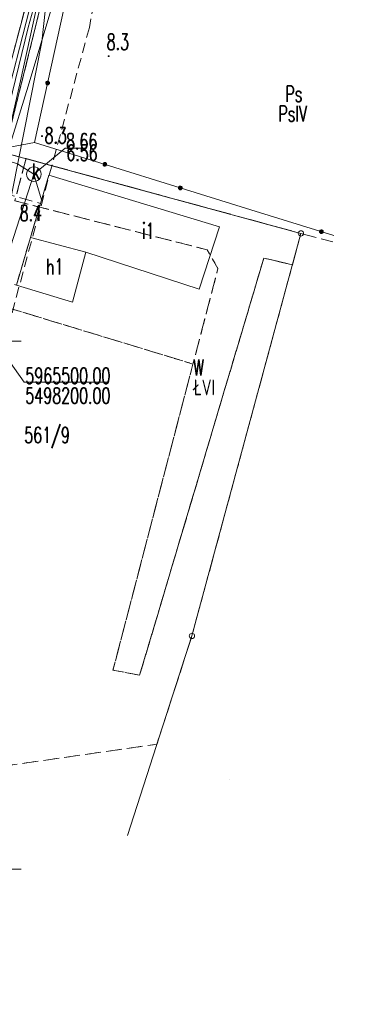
# Model space of a CAD drawing. Header units: millimetres. Extents: x -367306 to 168495, y -187323 to 82034.
# Tile 141 of 170: x 71891 to 105122, y -183842 to -90551. Entities that reach past the tile are written whole.
import ezdxf

# ---------------------------------------------------------------- set-up
doc = ezdxf.new("R2010")
doc.units = ezdxf.units.MM
doc.header["$MEASUREMENT"] = 0
for name, pattern in [('L_0_03', [1000, 500, -500]), ('L_0_04', [1500, 1000, -500]), ('L_0_05', [1750, 1250, -500]), ('L_0_06', [2000, 1500, -500])]:
    doc.linetypes.add(name, pattern=pattern)
for name, color, linetype, lineweight in [('Nowe_0_Nr_pióra__8', 7, 'Continuous', 13), ('Nowe_0_Nr_pióra__9', 7, 'Continuous', 13), ('Nowe_EGBU_Nr_pióra__8', 7, 'Continuous', 13), ('Nowe_EGBU_Nr_pióra__9', 7, 'Continuous', 13), ('Nowe_EGBU_O_Nr_pióra__8', 7, 'Continuous', 13), ('Nowe_EGDE_Nr_pióra__8', 7, 'Continuous', 13), ('Nowe_EGDE_Nr_pióra__9', 7, 'Continuous', 13), ('Nowe_EGDE_O_Nr_pióra__8', 7, 'Continuous', 13), ('Nowe_EGKK_Nr_pióra__8', 7, 'Continuous', 13), ('Nowe_EGKK_Nr_pióra__9', 7, 'Continuous', 13), ('Nowe_EGKK_O_Nr_pióra__8', 7, 'Continuous', 13), ('Nowe_EGPG_Nr_pióra__8', 7, 'Continuous', 13), ('Nowe_EGPG_Nr_pióra__9', 7, 'Continuous', 13), ('Nowe_EGUG_Nr_pióra__8', 7, 'Continuous', 13), ('Nowe_EGUG_Nr_pióra__9', 7, 'Continuous', 13), ('Nowe_EGUG_O_Nr_pióra__8', 7, 'Continuous', 13), ('Nowe_GSLINN_Nr_pióra__8', 7, 'Continuous', 13), ('Nowe_GSLINN_Nr_pióra__9', 7, 'Continuous', 13), ('Nowe_GUPPRZ_O_Nr_pióra__8', 7, 'Continuous', 13), ('Nowe_GUPPRZ_O_Nr_pióra__9', 7, 'Continuous', 13), ('Nowe_OTKC_Nr_pióra__8', 7, 'Continuous', 13), ('Nowe_OTKC_Nr_pióra__9', 7, 'Continuous', 13), ('Nowe_OTKK_Nr_pióra__9', 7, 'Continuous', 13), ('Nowe_OTOO_Nr_pióra__7', 7, 'Continuous', 13), ('Nowe_OTOO_Nr_pióra__8', 7, 'Continuous', 13), ('Nowe_OTOO_Nr_pióra__9', 7, 'Continuous', 13), ('Nowe_OTRN_Nr_pióra__7', 7, 'Continuous', 13), ('Nowe_OTRN_Nr_pióra__8', 7, 'Continuous', 13), ('Nowe_OTRN_Nr_pióra__9', 7, 'Continuous', 13), ('Nowe_OTRN_O_Nr_pióra__8', 7, 'Continuous', 13), ('Nowe_siatka_Nr_pióra__9', 7, 'Continuous', 13), ('Nowe_SUEP_Nr_pióra__8', 7, 'Continuous', 13), ('Nowe_SUEP_Nr_pióra__9', 7, 'Continuous', 13), ('Nowe_SUKP_Nr_pióra__8', 7, 'Continuous', 13), ('Nowe_SUKP_Nr_pióra__9', 7, 'Continuous', 13), ('Nowe_SUKS_Nr_pióra__8', 7, 'Continuous', 13), ('Nowe_SUKS_Nr_pióra__9', 7, 'Continuous', 13), ('Nowe_SUKS_O_Nr_pióra__8', 7, 'Continuous', 13), ('Nowe_SUTP_Nr_pióra__8', 7, 'Continuous', 13), ('Nowe_SUTP_Nr_pióra__9', 7, 'Continuous', 13), ('Nowe_SUWP_Nr_pióra__8', 7, 'Continuous', 13), ('Nowe_SUWP_Nr_pióra__9', 7, 'Continuous', 13)]:
    doc.layers.add(name, color=color, linetype=linetype, lineweight=lineweight)
doc.styles.add('STYL_AUTOMATYCZNY_3', font='Simplex.shx')

msp = doc.modelspace()

# ---------------------------------------------------------------- hatches: boundary and pattern name
at = {"layer": 'Nowe_OTOO_Nr_pióra__7', "linetype": 'Continuous', "lineweight": 13}
for points in [[(74497.8, -96729.6), (74543.3, -96733.5), (74588.2, -96725.5), (74629.6, -96706.1), (74664.6, -96676.7), (74690.7, -96639.2), (74706.3, -96596.3), (74710.2, -96550.8), (74702.2, -96505.8), (74682.8, -96464.4), (74653.4, -96429.5), (74615.9, -96403.3), (74572.9, -96387.8), (74527.4, -96383.9), (74482.4, -96391.9), (74441.1, -96411.3), (74406.1, -96440.7), (74380, -96478.1), (74364.4, -96521.1), (74360.5, -96566.6), (74368.5, -96611.6), (74387.9, -96653), (74417.3, -96687.9), (74454.8, -96714)], [(74497.8, -96729.6), (74543.3, -96733.5), (74588.2, -96725.5), (74629.6, -96706.1), (74664.6, -96676.7), (74690.7, -96639.2), (74706.3, -96596.3), (74710.2, -96550.8), (74702.2, -96505.8), (74682.8, -96464.4), (74653.4, -96429.5), (74615.9, -96403.3), (74572.9, -96387.8), (74527.4, -96383.9), (74482.4, -96391.9), (74441.1, -96411.3), (74406.1, -96440.7), (74380, -96478.1), (74364.4, -96521.1), (74360.5, -96566.6), (74368.5, -96611.6), (74387.9, -96653), (74417.3, -96687.9), (74454.8, -96714)], [(80130.4, -104306.6), (80138.2, -104261.6), (80134.1, -104216.1), (80118.4, -104173.2), (80092.1, -104135.9), (80057, -104106.6), (80015.6, -104087.4), (79970.6, -104079.6), (79925.1, -104083.7), (79882.2, -104099.4), (79844.8, -104125.7), (79815.5, -104160.8), (79796.3, -104202.2), (79788.5, -104247.2), (79792.6, -104292.7), (79808.3, -104335.6), (79834.6, -104373), (79869.7, -104402.2), (79911.2, -104421.4), (79956.2, -104429.3), (80001.7, -104425.2), (80044.6, -104409.4), (80081.9, -104383.1), (80111.2, -104348.1)], [(80130.4, -104306.6), (80138.2, -104261.6), (80134.1, -104216.1), (80118.4, -104173.2), (80092.1, -104135.9), (80057, -104106.6), (80015.6, -104087.4), (79970.6, -104079.6), (79925.1, -104083.7), (79882.2, -104099.4), (79844.8, -104125.7), (79815.5, -104160.8), (79796.3, -104202.2), (79788.5, -104247.2), (79792.6, -104292.7), (79808.3, -104335.6), (79834.6, -104373), (79869.7, -104402.2), (79911.2, -104421.4), (79956.2, -104429.3), (80001.7, -104425.2), (80044.6, -104409.4), (80081.9, -104383.1), (80111.2, -104348.1)], [(87288.8, -106544.2), (87296.7, -106499.2), (87292.6, -106453.7), (87276.8, -106410.8), (87250.5, -106373.4), (87215.5, -106344.1), (87174, -106324.9), (87129, -106317.1), (87083.5, -106321.2), (87040.6, -106336.9), (87003.3, -106363.2), (86974, -106398.3), (86954.8, -106439.7), (86947, -106484.8), (86951.1, -106530.3), (86966.8, -106573.1), (86993.1, -106610.5), (87028.2, -106639.8), (87069.6, -106659), (87114.6, -106666.8), (87160.1, -106662.7), (87203, -106647), (87240.4, -106620.7), (87269.6, -106585.6)], [(87288.8, -106544.2), (87296.7, -106499.2), (87292.6, -106453.7), (87276.8, -106410.8), (87250.5, -106373.4), (87215.5, -106344.1), (87174, -106324.9), (87129, -106317.1), (87083.5, -106321.2), (87040.6, -106336.9), (87003.3, -106363.2), (86974, -106398.3), (86954.8, -106439.7), (86947, -106484.8), (86951.1, -106530.3), (86966.8, -106573.1), (86993.1, -106610.5), (87028.2, -106639.8), (87069.6, -106659), (87114.6, -106666.8), (87160.1, -106662.7), (87203, -106647), (87240.4, -106620.7), (87269.6, -106585.6)], [(100658.4, -110683.8), (100666, -110638.7), (100661.7, -110593.3), (100645.7, -110550.5), (100619.2, -110513.2), (100584, -110484.1), (100542.5, -110465.2), (100497.4, -110457.6), (100451.9, -110461.9), (100409.1, -110477.9), (100371.9, -110504.3), (100342.8, -110539.6), (100323.8, -110581.1), (100316.2, -110626.2), (100320.6, -110671.6), (100336.5, -110714.5), (100363, -110751.7), (100398.2, -110780.8), (100439.8, -110799.8), (100484.8, -110807.3), (100530.3, -110803), (100573.1, -110787.1), (100610.3, -110760.6), (100639.4, -110725.3)], [(100658.4, -110683.8), (100666, -110638.7), (100661.7, -110593.3), (100645.7, -110550.5), (100619.2, -110513.2), (100584, -110484.1), (100542.5, -110465.2), (100497.4, -110457.6), (100451.9, -110461.9), (100409.1, -110477.9), (100371.9, -110504.3), (100342.8, -110539.6), (100323.8, -110581.1), (100316.2, -110626.2), (100320.6, -110671.6), (100336.5, -110714.5), (100363, -110751.7), (100398.2, -110780.8), (100439.8, -110799.8), (100484.8, -110807.3), (100530.3, -110803), (100573.1, -110787.1), (100610.3, -110760.6), (100639.4, -110725.3)]]:
    msp.add_hatch(color=7, dxfattribs=at).paths.add_polyline_path(points)
at = {"layer": 'Nowe_OTRN_Nr_pióra__7', "linetype": 'Continuous', "lineweight": 13}
for points in [[(80272, -94005.5), (80273.6, -94017.1), (80278, -94028), (80285.2, -94037.3), (80294.5, -94044.4), (80305.4, -94048.9), (80317, -94050.5), (80328.7, -94048.9), (80339.5, -94044.4), (80348.8, -94037.3), (80356, -94028), (80360.5, -94017.1), (80362, -94005.5), (80360.5, -93993.8), (80356, -93983), (80348.8, -93973.7), (80339.5, -93966.5), (80328.7, -93962), (80317, -93960.5), (80305.4, -93962), (80294.5, -93966.5), (80285.2, -93973.7), (80278, -93983), (80273.6, -93993.8)], [(73962.2, -101580.1), (73963.7, -101591.7), (73968.2, -101602.6), (73975.4, -101611.9), (73984.7, -101619.1), (73995.6, -101623.6), (74007.2, -101625.1), (74018.8, -101623.6), (74029.7, -101619.1), (74039, -101611.9), (74046.2, -101602.6), (74050.7, -101591.7), (74052.2, -101580.1), (74050.7, -101568.5), (74046.2, -101557.6), (74039, -101548.3), (74029.7, -101541.1), (74018.8, -101536.6), (74007.2, -101535.1), (73995.6, -101536.6), (73984.7, -101541.1), (73975.4, -101548.3), (73968.2, -101557.6), (73963.7, -101568.5)], [(72052.5, -108180), (72054, -108191.6), (72058.5, -108202.5), (72065.7, -108211.8), (72075, -108219), (72085.9, -108223.5), (72097.5, -108225), (72109.2, -108223.5), (72120, -108219), (72129.3, -108211.8), (72136.5, -108202.5), (72141, -108191.6), (72142.5, -108180), (72141, -108168.3), (72136.5, -108157.5), (72129.3, -108148.2), (72120, -108141), (72109.2, -108136.5), (72097.5, -108135), (72085.9, -108136.5), (72075, -108141), (72065.7, -108148.2), (72058.5, -108157.5), (72054, -108168.3)]]:
    msp.add_hatch(color=7, dxfattribs=at).paths.add_polyline_path(points)

# ---------------------------------------------------------------- linework, layer by layer
at = {"layer": 'Nowe_0_Nr_pióra__8', "color": 7, "linetype": 'Continuous', "lineweight": 13}
for p, q in [((101679.2, -110997), (101679.2, -110997)), ((101566, -111584.1), (101566, -111584.1)), ((91741.6, -162523), (91741.7, -162523)), ((82122, -167836.3), (82122.1, -167836.3))]:
    msp.add_line(p, q, dxfattribs=at)
at = {"layer": 'Nowe_0_Nr_pióra__9', "color": 7, "linetype": 'L_0_04', "lineweight": 13}
msp.add_lwpolyline([(-54175.8, -16615), (-36542.5, 13691.6), (-32491.5, 24497.6), (-41006.9, 52709.3), (-354.8, 78621.1), (4924.1, 35501.4), (-2954.1, 7738.8), (31962.3, -8247.3), (46488.5, 22925.7), (96328.3, 3296.1), (84395.1, -59501.6), (78496.2, -91288.2), (63259, -147476.2), (43808.2, -176834.2), (-26519.8, -152286.8), (-79150.4, -133916.5), (-87259.9, -85957.4)], close=True, dxfattribs=at)
at = {"layer": 'Nowe_0_Nr_pióra__9', "color": 7, "linetype": 'Continuous', "lineweight": 13, "flags": 128}
msp.add_lwpolyline([(80225.2, -124905.5), (72311.6, -124905.5), (69541.6, -121023)], dxfattribs=at)
at = {"layer": 'Nowe_EGBU_Nr_pióra__8', "color": 7, "linetype": 'Continuous', "lineweight": 13}
for p, q in [((74651.6, -105273), (74651.7, -105273)), ((90831.6, -110183), (90831.7, -110183)), ((72911.6, -111173), (72911.7, -111173)), ((72911.6, -111173), (72911.7, -111173)), ((78171.6, -112563), (78171.7, -112563)), ((78171.6, -112563), (78171.7, -112563)), ((88891.6, -116073), (88891.7, -116073)), ((76881.6, -117303), (76881.7, -117303))]:
    msp.add_line(p, q, dxfattribs=at)
at = {"layer": 'Nowe_EGBU_Nr_pióra__9', "color": 7, "linetype": 'Continuous', "lineweight": 13, "flags": 128}
for points in [[(88891.6, -116073), (90831.6, -110183), (74651.6, -105273), (72911.6, -111173), (78171.6, -112563)], [(76881.6, -117303), (78171.6, -112563), (72911.6, -111173), (71581.6, -115693)]]:
    msp.add_lwpolyline(points, close=True, dxfattribs=at)
at = {"layer": 'Nowe_EGDE_Nr_pióra__8', "color": 7, "linetype": 'Continuous', "lineweight": 13}
for p, q in [((98541.6, -110803), (98541.7, -110803)), ((98541.6, -110803), (98541.7, -110803)), ((88211.6, -148933), (88211.7, -148933)), ((88211.6, -148933), (88211.7, -148933))]:
    msp.add_line(p, q, dxfattribs=at)
at = {"layer": 'Nowe_EGDE_Nr_pióra__9', "color": 7, "linetype": 'Continuous', "lineweight": 13, "flags": 128}
for points in [[(70431.6, -103153), (75611.6, -82253), (78871.6, -76153), (79381.6, -73863), (80541.6, -68573), (84031.6, -52933), (88551.6, -30943), (83581.6, -29593), (82851.6, -26523), (83531.6, -22883), (87021.6, -12263), (87781.6, -9943), (92201.6, 2177), (95191.6, 10357), (105121.6, 30727), (70471.6, 39997), (75171.6, 3647), (76491.6, -4103), (77721.6, -12313), (70921.6, -40873)], [(75611.6, -82253), (70431.6, -103153)], [(98541.6, -110803), (70431.6, -103153)], [(70431.6, -103153), (98541.6, -110803)], [(88211.6, -148933), (98541.6, -110803)], [(98541.6, -110803), (88211.6, -148933)], [(82122, -167836.3), (88211.6, -148933)], [(88211.6, -148933), (82122, -167836.3)]]:
    msp.add_lwpolyline(points, dxfattribs=at)
at = {"layer": 'Nowe_EGKK_Nr_pióra__8', "color": 7, "linetype": 'Continuous', "lineweight": 13}
for p, q in [((72491.5, -103713.6), (72491.5, -103713.6)), ((72491.5, -103713.6), (72491.5, -103713.6)), ((98541.6, -110803), (98541.7, -110803)), ((98541.6, -110803), (98541.7, -110803)), ((89651.6, -112353), (89651.7, -112353)), ((95031.6, -113133), (95031.7, -113133)), ((95031.6, -113133), (95031.7, -113133)), ((97734.1, -113783.7), (97734.2, -113783.7)), ((97734.1, -113783.7), (97734.2, -113783.7)), ((90681.6, -114113), (90681.7, -114113)), ((88313.3, -123174.4), (88313.4, -123174.4)), ((88313.3, -123174.4), (88313.4, -123174.4)), ((88211.6, -148933), (88211.7, -148933)), ((80731.6, -152183), (80731.7, -152183)), ((80731.6, -152183), (80731.7, -152183)), ((83261.6, -152653), (83261.7, -152653)), ((83261.6, -152653), (83261.7, -152653)), ((84903, -159203.5), (84903.1, -159203.5))]:
    msp.add_line(p, q, dxfattribs=at)
at = {"layer": 'Nowe_EGKK_Nr_pióra__9', "color": 7, "linetype": 'L_0_06', "lineweight": 13, "flags": 128}
for points in [[(75611.6, -82253), (70431.6, -103153)], [(70431.6, -103153), (72491.5, -103713.6)], [(72491.5, -103713.6), (98541.6, -110803)], [(98541.6, -110803), (101566, -111584.1)]]:
    msp.add_lwpolyline(points, dxfattribs=at)
for points in [[(83261.6, -152653), (95031.6, -113133), (97734.1, -113783.7), (98541.6, -110803), (72491.5, -103713.6), (71431.6, -107713), (89651.6, -112353), (90681.6, -114113), (88313.3, -123174.4), (80731.6, -152183)], [(52511.6, -174923), (50671.6, -166353), (54331.6, -162483), (64511.6, -162103), (84903, -159203.5), (88211.6, -148933), (97734.1, -113783.7), (95031.6, -113133), (83261.6, -152653), (80731.6, -152183), (88313.3, -123174.4), (66349.4, -116497.1), (62321.6, -129663), (58841.6, -138483), (44701.6, -160023), (40791.3, -165068.4)]]:
    msp.add_lwpolyline(points, close=True, dxfattribs=at)
at = {"layer": 'Nowe_EGPG_Nr_pióra__8', "color": 7, "linetype": 'Continuous', "lineweight": 13}
for p, q in [((98291.6, -110803), (98291.7, -110803)), ((98303.9, -110725.8), (98303.9, -110725.8)), ((98303.9, -110880.3), (98303.9, -110880.3)), ((98339.4, -110656.1), (98339.4, -110656.1)), ((98339.4, -110950), (98339.4, -110950)), ((98394.7, -110600.8), (98394.7, -110600.8)), ((98394.7, -111005.3), (98394.7, -111005.3)), ((98464.4, -110565.3), (98464.4, -110565.3)), ((98541.6, -110553), (98541.7, -110553)), ((98618.9, -110565.3), (98618.9, -110565.3)), ((98688.6, -110600.8), (98688.6, -110600.8)), ((98688.6, -111005.3), (98688.6, -111005.3)), ((98743.9, -110656.1), (98743.9, -110656.1)), ((98743.9, -110950), (98743.9, -110950)), ((98779.4, -110725.8), (98779.4, -110725.8)), ((98779.4, -110880.3), (98779.4, -110880.3)), ((98791.6, -110803), (98791.7, -110803)), ((98464.4, -111040.8), (98464.4, -111040.8)), ((98541.6, -111053), (98541.7, -111053)), ((98618.9, -111040.8), (98618.9, -111040.8)), ((87961.6, -148933), (87961.7, -148933)), ((87973.9, -148855.8), (87973.9, -148855.8)), ((87973.9, -149010.3), (87973.9, -149010.3)), ((88009.4, -148786.1), (88009.4, -148786.1)), ((88009.4, -149080), (88009.4, -149080)), ((88064.7, -148730.8), (88064.7, -148730.8)), ((88064.7, -149135.3), (88064.7, -149135.3)), ((88134.4, -148695.3), (88134.4, -148695.3)), ((88134.4, -149170.8), (88134.4, -149170.8)), ((88211.6, -148683), (88211.7, -148683)), ((88211.6, -149183), (88211.7, -149183)), ((88288.9, -148695.3), (88288.9, -148695.3)), ((88288.9, -149170.8), (88288.9, -149170.8)), ((88358.6, -148730.8), (88358.6, -148730.8)), ((88358.6, -149135.3), (88358.6, -149135.3)), ((88413.9, -148786.1), (88413.9, -148786.1)), ((88413.9, -149080), (88413.9, -149080)), ((88449.4, -148855.8), (88449.4, -148855.8)), ((88449.4, -149010.3), (88449.4, -149010.3)), ((88461.6, -148933), (88461.7, -148933))]:
    msp.add_line(p, q, dxfattribs=at)
at = {"layer": 'Nowe_EGPG_Nr_pióra__9', "color": 7, "linetype": 'Continuous', "lineweight": 13, "flags": 128}
for points in [[(98541.6, -110553), (98618.9, -110565.3), (98688.6, -110600.8), (98743.9, -110656.1), (98779.4, -110725.8), (98791.6, -110803), (98779.4, -110880.3), (98743.9, -110950), (98688.6, -111005.3), (98618.9, -111040.8), (98541.6, -111053), (98464.4, -111040.8), (98394.7, -111005.3), (98339.4, -110950), (98303.9, -110880.3), (98291.6, -110803), (98303.9, -110725.8), (98339.4, -110656.1), (98394.7, -110600.8), (98464.4, -110565.3)], [(88211.6, -148683), (88288.9, -148695.3), (88358.6, -148730.8), (88413.9, -148786.1), (88449.4, -148855.8), (88461.6, -148933), (88449.4, -149010.3), (88413.9, -149080), (88358.6, -149135.3), (88288.9, -149170.8), (88211.6, -149183), (88134.4, -149170.8), (88064.7, -149135.3), (88009.4, -149080), (87973.9, -149010.3), (87961.6, -148933), (87973.9, -148855.8), (88009.4, -148786.1), (88064.7, -148730.8), (88134.4, -148695.3)]]:
    msp.add_lwpolyline(points, close=True, dxfattribs=at)
at = {"layer": 'Nowe_EGUG_Nr_pióra__8', "color": 7, "linetype": 'Continuous', "lineweight": 13}
for p, q in [((72491.5, -103713.6), (72491.5, -103713.6)), ((72491.5, -103713.6), (72491.5, -103713.6)), ((72491.5, -103713.6), (72491.5, -103713.6)), ((98541.6, -110803), (98541.7, -110803)), ((98541.6, -110803), (98541.7, -110803)), ((89651.6, -112353), (89651.7, -112353)), ((89651.6, -112353), (89651.7, -112353)), ((95031.6, -113133), (95031.7, -113133)), ((95031.6, -113133), (95031.7, -113133)), ((97734.1, -113783.7), (97734.2, -113783.7)), ((97734.1, -113783.7), (97734.2, -113783.7)), ((90681.6, -114113), (90681.7, -114113)), ((90681.6, -114113), (90681.7, -114113)), ((88313.3, -123174.4), (88313.4, -123174.4)), ((88313.3, -123174.4), (88313.4, -123174.4)), ((88313.3, -123174.4), (88313.4, -123174.4)), ((88211.6, -148933), (88211.7, -148933)), ((80731.6, -152183), (80731.7, -152183)), ((80731.6, -152183), (80731.7, -152183)), ((83261.6, -152653), (83261.7, -152653)), ((83261.6, -152653), (83261.7, -152653)), ((84903, -159203.5), (84903.1, -159203.5))]:
    msp.add_line(p, q, dxfattribs=at)
at = {"layer": 'Nowe_EGUG_Nr_pióra__9', "color": 7, "linetype": 'L_0_03', "lineweight": 13, "flags": 128}
for points in [[(26296.8, -183770.5), (29734.3, -179335.1), (40791.3, -165068.4), (44701.6, -160023), (58841.6, -138483), (62321.6, -129663), (66349.4, -116497.1), (70431.6, -103153), (75611.6, -82253), (77011.8, -79633.1), (78213.7, -77384.1), (78871.6, -76153), (79381.6, -73863), (80541.6, -68573), (84031.6, -52933), (88551.6, -30943), (83581.6, -29593), (82851.6, -26523), (83531.6, -22883), (87021.6, -12263), (87781.6, -9943), (92201.6, 2177), (95191.6, 10357), (105121.6, 30727), (70471.6, 39997), (75171.6, 3647), (76491.6, -4103), (77721.6, -12313), (70921.6, -40873), (55981.6, -97123), (55719.6, -97842.3), (43551.6, -131243), (31321.6, -148073), (25687.3, -155829.8), (19561.6, -164263), (7973.4, -180602.1)], [(88313.3, -123174.4), (66349.4, -116497.1), (70431.6, -103153), (72491.5, -103713.6), (71431.6, -107713), (89651.6, -112353), (90681.6, -114113)], [(83261.6, -152653), (95031.6, -113133), (97734.1, -113783.7), (98541.6, -110803), (72491.5, -103713.6), (71431.6, -107713), (89651.6, -112353), (90681.6, -114113), (88313.3, -123174.4), (80731.6, -152183)], [(52511.6, -174923), (50671.6, -166353), (54331.6, -162483), (64511.6, -162103), (84903, -159203.5), (88211.6, -148933), (97734.1, -113783.7), (95031.6, -113133), (83261.6, -152653), (80731.6, -152183), (88313.3, -123174.4), (66349.4, -116497.1), (62321.6, -129663), (58841.6, -138483), (44701.6, -160023), (40791.3, -165068.4)]]:
    msp.add_lwpolyline(points, close=True, dxfattribs=at)
for points in [[(75611.6, -82253), (70431.6, -103153)], [(70431.6, -103153), (72491.5, -103713.6)], [(72491.5, -103713.6), (98541.6, -110803)], [(98541.6, -110803), (101566, -111584.1)]]:
    msp.add_lwpolyline(points, dxfattribs=at)
at = {"layer": 'Nowe_GSLINN_Nr_pióra__8', "color": 7, "linetype": 'Continuous', "lineweight": 13}
msp.add_line((73300.8, -102171.9), (73300.8, -102171.9), dxfattribs=at)
at = {"layer": 'Nowe_GSLINN_Nr_pióra__9', "color": 7, "linetype": 'Continuous', "lineweight": 13, "flags": 128}
msp.add_lwpolyline([(73300.8, -102171.9), (70803, -102671.3), (69642.4, -106787.7)], dxfattribs=at)
at = {"layer": 'Nowe_GUPPRZ_O_Nr_pióra__8', "color": 7, "linetype": 'Continuous', "lineweight": 13}
for p, q in [((76216.6, -102714.7), (76216.6, -102714.7)), ((78176.6, -102714.7), (78176.6, -102714.7)), ((73236.5, -105191.4), (73236.5, -105191.4))]:
    msp.add_line(p, q, dxfattribs=at)
at = {"layer": 'Nowe_GUPPRZ_O_Nr_pióra__9', "color": 7, "linetype": 'Continuous', "lineweight": 13, "flags": 128}
msp.add_lwpolyline([(73236.5, -105191.4), (76216.6, -102714.7), (78176.6, -102714.7)], dxfattribs=at)
at = {"layer": 'Nowe_OTKC_Nr_pióra__8', "color": 7, "linetype": 'Continuous', "lineweight": 13}
msp.add_line((73858.7, -107961.6), (73858.8, -107961.6), dxfattribs=at)
at = {"layer": 'Nowe_OTKC_Nr_pióra__9', "color": 7, "linetype": 'L_0_05', "lineweight": 13, "flags": 128}
msp.add_lwpolyline([(83531.6, -22883), (88452.7, -24583.8), (86882.6, -29372.4), (83678.1, -28740), (83581.6, -29593), (88551.6, -30943), (87475.4, -36179), (82778.1, -35324.8), (82187, -36012.2), (80952.7, -52108.3), (80881.7, -53033.6), (81110, -54091.4), (83594.8, -54890.6), (82659.7, -59081), (79603.1, -59046.4), (76766.2, -72509.6), (76073, -75767.4), (76377.1, -76589.3), (76357, -78920.9), (75161.1, -83038), (74530.7, -82995), (74201.2, -83030.8), (73979.1, -83252.9), (73102, -86849.4), (69069.6, -102010.7), (65900, -112791.7), (66805.6, -113330.8), (64685.4, -120046.5), (63862.7, -120010.7), (59922.4, -130330.7), (58359.6, -134082.1), (54835.5, -141889.8), (53583.5, -144719.2), (48939.8, -151448.3), (44926.9, -157486.2), (40489.9, -163749.4), (35382, -170727.8), (32875.1, -174285.4), (34304.8, -175260.1), (33682.2, -176249.5), (31478.9, -179397.9), (29593.7, -178484), (25968.3, -183713.7)], dxfattribs=at)
msp.add_lwpolyline([(73858.7, -107961.6), (71581.6, -115693), (67477, -114616.8), (69642.4, -106787.7)], close=True, dxfattribs=at)
at = {"layer": 'Nowe_OTKK_Nr_pióra__9', "color": 7, "linetype": 'Continuous', "lineweight": 13, "flags": 128}
msp.add_lwpolyline([(75161.1, -83038), (74530.7, -82995), (74201.2, -83030.8), (73979.1, -83252.9), (73102, -86849.4), (69069.6, -102010.7), (65900, -112791.7), (66805.6, -113330.8), (64685.4, -120046.5), (63862.7, -120010.7)], dxfattribs=at)
at = {"layer": 'Nowe_OTOO_Nr_pióra__8', "color": 7, "linetype": 'Continuous', "lineweight": 13}
for p, q in [((74360.5, -96566.6), (74360.6, -96566.6)), ((74360.5, -96566.6), (74360.6, -96566.6)), ((74364.4, -96521.1), (74364.5, -96521.1)), ((74364.4, -96521.1), (74364.5, -96521.1)), ((74368.5, -96611.6), (74368.6, -96611.6)), ((74368.5, -96611.6), (74368.6, -96611.6)), ((74380, -96478.1), (74380, -96478.1)), ((74380, -96478.1), (74380, -96478.1)), ((74387.9, -96653), (74388, -96653)), ((74387.9, -96653), (74388, -96653)), ((74406.1, -96440.7), (74406.2, -96440.7)), ((74406.1, -96440.7), (74406.2, -96440.7)), ((74417.3, -96687.9), (74417.4, -96687.9)), ((74417.3, -96687.9), (74417.4, -96687.9)), ((74441.1, -96411.3), (74441.1, -96411.3)), ((74441.1, -96411.3), (74441.1, -96411.3)), ((74454.8, -96714), (74454.8, -96714)), ((74454.8, -96714), (74454.8, -96714)), ((74482.4, -96391.9), (74482.5, -96391.9)), ((74482.4, -96391.9), (74482.5, -96391.9)), ((74497.8, -96729.6), (74497.8, -96729.6)), ((74497.8, -96729.6), (74497.8, -96729.6)), ((74527.4, -96383.9), (74527.5, -96383.9)), ((74527.4, -96383.9), (74527.5, -96383.9)), ((74543.3, -96733.5), (74543.3, -96733.5)), ((74543.3, -96733.5), (74543.3, -96733.5)), ((74572.9, -96387.8), (74573, -96387.8)), ((74572.9, -96387.8), (74573, -96387.8)), ((74588.2, -96725.5), (74588.3, -96725.5)), ((74588.2, -96725.5), (74588.3, -96725.5)), ((74615.9, -96403.3), (74615.9, -96403.3)), ((74615.9, -96403.3), (74615.9, -96403.3)), ((74629.6, -96706.1), (74629.7, -96706.1)), ((74629.6, -96706.1), (74629.7, -96706.1)), ((74653.4, -96429.5), (74653.4, -96429.5)), ((74653.4, -96429.5), (74653.4, -96429.5)), ((74664.6, -96676.7), (74664.6, -96676.7)), ((74664.6, -96676.7), (74664.6, -96676.7)), ((74682.8, -96464.4), (74682.8, -96464.4)), ((74682.8, -96464.4), (74682.8, -96464.4)), ((74690.7, -96639.2), (74690.8, -96639.2)), ((74690.7, -96639.2), (74690.8, -96639.2)), ((74702.2, -96505.8), (74702.2, -96505.8)), ((74702.2, -96505.8), (74702.2, -96505.8)), ((74706.3, -96596.3), (74706.3, -96596.3)), ((74706.3, -96596.3), (74706.3, -96596.3)), ((74710.2, -96550.8), (74710.2, -96550.8)), ((74710.2, -96550.8), (74710.2, -96550.8)), ((73300.8, -102171.9), (73300.8, -102171.9)), ((79788.5, -104247.2), (79788.6, -104247.2)), ((79788.5, -104247.2), (79788.6, -104247.2)), ((79792.6, -104292.7), (79792.7, -104292.7)), ((79792.6, -104292.7), (79792.7, -104292.7)), ((79796.3, -104202.2), (79796.4, -104202.2)), ((79796.3, -104202.2), (79796.4, -104202.2)), ((79808.3, -104335.6), (79808.4, -104335.6)), ((79808.3, -104335.6), (79808.4, -104335.6)), ((79815.5, -104160.8), (79815.6, -104160.8)), ((79815.5, -104160.8), (79815.6, -104160.8)), ((79834.6, -104373), (79834.7, -104373)), ((79834.6, -104373), (79834.7, -104373)), ((79844.8, -104125.7), (79844.9, -104125.7)), ((79844.8, -104125.7), (79844.9, -104125.7)), ((79869.7, -104402.2), (79869.8, -104402.2)), ((79869.7, -104402.2), (79869.8, -104402.2)), ((79882.2, -104099.4), (79882.2, -104099.4)), ((79882.2, -104099.4), (79882.2, -104099.4)), ((79911.2, -104421.4), (79911.2, -104421.4)), ((79911.2, -104421.4), (79911.2, -104421.4)), ((79925.1, -104083.7), (79925.1, -104083.7)), ((79925.1, -104083.7), (79925.1, -104083.7)), ((79956.2, -104429.3), (79956.2, -104429.3)), ((79956.2, -104429.3), (79956.2, -104429.3)), ((79970.6, -104079.6), (79970.6, -104079.6)), ((79970.6, -104079.6), (79970.6, -104079.6)), ((80001.7, -104425.2), (80001.7, -104425.2)), ((80001.7, -104425.2), (80001.7, -104425.2)), ((80015.6, -104087.4), (80015.6, -104087.4)), ((80015.6, -104087.4), (80015.6, -104087.4)), ((80044.6, -104409.4), (80044.6, -104409.4)), ((80044.6, -104409.4), (80044.6, -104409.4)), ((80057, -104106.6), (80057.1, -104106.6)), ((80057, -104106.6), (80057.1, -104106.6)), ((80081.9, -104383.1), (80082, -104383.1)), ((80081.9, -104383.1), (80082, -104383.1)), ((80092.1, -104135.9), (80092.1, -104135.9)), ((80092.1, -104135.9), (80092.1, -104135.9)), ((80111.2, -104348.1), (80111.2, -104348.1)), ((80111.2, -104348.1), (80111.2, -104348.1)), ((80118.4, -104173.2), (80118.4, -104173.2)), ((80118.4, -104173.2), (80118.4, -104173.2)), ((80130.4, -104306.6), (80130.4, -104306.6)), ((80130.4, -104306.6), (80130.4, -104306.6)), ((80134.1, -104216.1), (80134.2, -104216.1)), ((80134.1, -104216.1), (80134.2, -104216.1)), ((80138.2, -104261.6), (80138.3, -104261.6)), ((80138.2, -104261.6), (80138.3, -104261.6)), ((87040.6, -106336.9), (87040.7, -106336.9)), ((87040.6, -106336.9), (87040.7, -106336.9)), ((87083.5, -106321.2), (87083.6, -106321.2)), ((87083.5, -106321.2), (87083.6, -106321.2)), ((87129, -106317.1), (87129.1, -106317.1)), ((87129, -106317.1), (87129.1, -106317.1)), ((87174, -106324.9), (87174.1, -106324.9)), ((87174, -106324.9), (87174.1, -106324.9)), ((87215.5, -106344.1), (87215.5, -106344.1)), ((87215.5, -106344.1), (87215.5, -106344.1)), ((86947, -106484.8), (86947, -106484.8)), ((86947, -106484.8), (86947, -106484.8)), ((86951.1, -106530.3), (86951.1, -106530.3)), ((86951.1, -106530.3), (86951.1, -106530.3)), ((86954.8, -106439.7), (86954.8, -106439.7)), ((86954.8, -106439.7), (86954.8, -106439.7)), ((86966.8, -106573.1), (86966.8, -106573.1)), ((86966.8, -106573.1), (86966.8, -106573.1)), ((86974, -106398.3), (86974, -106398.3)), ((86974, -106398.3), (86974, -106398.3)), ((86993.1, -106610.5), (86993.1, -106610.5)), ((86993.1, -106610.5), (86993.1, -106610.5)), ((87003.3, -106363.2), (87003.3, -106363.2)), ((87003.3, -106363.2), (87003.3, -106363.2)), ((87028.2, -106639.8), (87028.2, -106639.8)), ((87028.2, -106639.8), (87028.2, -106639.8)), ((87069.6, -106659), (87069.7, -106659)), ((87069.6, -106659), (87069.7, -106659)), ((87114.6, -106666.8), (87114.7, -106666.8)), ((87114.6, -106666.8), (87114.7, -106666.8)), ((87160.1, -106662.7), (87160.2, -106662.7)), ((87160.1, -106662.7), (87160.2, -106662.7)), ((87203, -106647), (87203.1, -106647)), ((87203, -106647), (87203.1, -106647)), ((87240.4, -106620.7), (87240.4, -106620.7)), ((87240.4, -106620.7), (87240.4, -106620.7)), ((87250.5, -106373.4), (87250.6, -106373.4)), ((87250.5, -106373.4), (87250.6, -106373.4)), ((87269.6, -106585.6), (87269.7, -106585.6)), ((87269.6, -106585.6), (87269.7, -106585.6)), ((87276.8, -106410.8), (87276.9, -106410.8)), ((87276.8, -106410.8), (87276.9, -106410.8)), ((87288.8, -106544.2), (87288.9, -106544.2)), ((87288.8, -106544.2), (87288.9, -106544.2)), ((87292.6, -106453.7), (87292.6, -106453.7)), ((87292.6, -106453.7), (87292.6, -106453.7)), ((87296.7, -106499.2), (87296.7, -106499.2)), ((87296.7, -106499.2), (87296.7, -106499.2)), ((93784.4, -108574.5), (93784.4, -108574.5)), ((100316.2, -110626.2), (100316.3, -110626.2)), ((100316.2, -110626.2), (100316.3, -110626.2)), ((100320.6, -110671.6), (100320.6, -110671.6)), ((100320.6, -110671.6), (100320.6, -110671.6)), ((100323.8, -110581.1), (100323.9, -110581.1)), ((100323.8, -110581.1), (100323.9, -110581.1)), ((100336.5, -110714.5), (100336.6, -110714.5)), ((100336.5, -110714.5), (100336.6, -110714.5)), ((100342.8, -110539.6), (100342.9, -110539.6)), ((100342.8, -110539.6), (100342.9, -110539.6)), ((100363, -110751.7), (100363.1, -110751.7)), ((100363, -110751.7), (100363.1, -110751.7)), ((100371.9, -110504.3), (100372, -110504.3)), ((100371.9, -110504.3), (100372, -110504.3)), ((100398.2, -110780.8), (100398.3, -110780.8)), ((100398.2, -110780.8), (100398.3, -110780.8)), ((100409.1, -110477.9), (100409.2, -110477.9)), ((100409.1, -110477.9), (100409.2, -110477.9)), ((100439.8, -110799.8), (100439.8, -110799.8)), ((100439.8, -110799.8), (100439.8, -110799.8)), ((100451.9, -110461.9), (100452, -110461.9)), ((100451.9, -110461.9), (100452, -110461.9)), ((100484.8, -110807.3), (100484.9, -110807.3)), ((100484.8, -110807.3), (100484.9, -110807.3)), ((100497.4, -110457.6), (100497.5, -110457.6)), ((100497.4, -110457.6), (100497.5, -110457.6)), ((100530.3, -110803), (100530.4, -110803)), ((100530.3, -110803), (100530.4, -110803)), ((100542.5, -110465.2), (100542.5, -110465.2)), ((100542.5, -110465.2), (100542.5, -110465.2)), ((100573.1, -110787.1), (100573.2, -110787.1)), ((100573.1, -110787.1), (100573.2, -110787.1)), ((100584, -110484.1), (100584.1, -110484.1)), ((100584, -110484.1), (100584.1, -110484.1)), ((100610.3, -110760.6), (100610.4, -110760.6)), ((100610.3, -110760.6), (100610.4, -110760.6)), ((100619.2, -110513.2), (100619.3, -110513.2)), ((100619.2, -110513.2), (100619.3, -110513.2)), ((100639.4, -110725.3), (100639.5, -110725.3)), ((100639.4, -110725.3), (100639.5, -110725.3)), ((100645.7, -110550.5), (100645.8, -110550.5)), ((100645.7, -110550.5), (100645.8, -110550.5)), ((100658.4, -110683.8), (100658.5, -110683.8)), ((100658.4, -110683.8), (100658.5, -110683.8)), ((100661.7, -110593.3), (100661.7, -110593.3)), ((100661.7, -110593.3), (100661.7, -110593.3)), ((100666, -110638.7), (100666.1, -110638.7)), ((100666, -110638.7), (100666.1, -110638.7))]:
    msp.add_line(p, q, dxfattribs=at)
at = {"layer": 'Nowe_OTOO_Nr_pióra__9', "color": 7, "linetype": 'Continuous', "lineweight": 13, "flags": 128}
msp.add_lwpolyline([(101679.2, -110997), (93784.4, -108574.5), (73300.8, -102171.9), (77380.9, -83620.6)], dxfattribs=at)
for points in [[(74497.8, -96729.6), (74543.3, -96733.5), (74588.2, -96725.5), (74629.6, -96706.1), (74664.6, -96676.7), (74690.7, -96639.2), (74706.3, -96596.3), (74710.2, -96550.8), (74702.2, -96505.8), (74682.8, -96464.4), (74653.4, -96429.5), (74615.9, -96403.3), (74572.9, -96387.8), (74527.4, -96383.9), (74482.4, -96391.9), (74441.1, -96411.3), (74406.1, -96440.7), (74380, -96478.1), (74364.4, -96521.1), (74360.5, -96566.6), (74368.5, -96611.6), (74387.9, -96653), (74417.3, -96687.9), (74454.8, -96714)], [(74497.8, -96729.6), (74543.3, -96733.5), (74588.2, -96725.5), (74629.6, -96706.1), (74664.6, -96676.7), (74690.7, -96639.2), (74706.3, -96596.3), (74710.2, -96550.8), (74702.2, -96505.8), (74682.8, -96464.4), (74653.4, -96429.5), (74615.9, -96403.3), (74572.9, -96387.8), (74527.4, -96383.9), (74482.4, -96391.9), (74441.1, -96411.3), (74406.1, -96440.7), (74380, -96478.1), (74364.4, -96521.1), (74360.5, -96566.6), (74368.5, -96611.6), (74387.9, -96653), (74417.3, -96687.9), (74454.8, -96714)], [(80130.4, -104306.6), (80138.2, -104261.6), (80134.1, -104216.1), (80118.4, -104173.2), (80092.1, -104135.9), (80057, -104106.6), (80015.6, -104087.4), (79970.6, -104079.6), (79925.1, -104083.7), (79882.2, -104099.4), (79844.8, -104125.7), (79815.5, -104160.8), (79796.3, -104202.2), (79788.5, -104247.2), (79792.6, -104292.7), (79808.3, -104335.6), (79834.6, -104373), (79869.7, -104402.2), (79911.2, -104421.4), (79956.2, -104429.3), (80001.7, -104425.2), (80044.6, -104409.4), (80081.9, -104383.1), (80111.2, -104348.1)], [(80130.4, -104306.6), (80138.2, -104261.6), (80134.1, -104216.1), (80118.4, -104173.2), (80092.1, -104135.9), (80057, -104106.6), (80015.6, -104087.4), (79970.6, -104079.6), (79925.1, -104083.7), (79882.2, -104099.4), (79844.8, -104125.7), (79815.5, -104160.8), (79796.3, -104202.2), (79788.5, -104247.2), (79792.6, -104292.7), (79808.3, -104335.6), (79834.6, -104373), (79869.7, -104402.2), (79911.2, -104421.4), (79956.2, -104429.3), (80001.7, -104425.2), (80044.6, -104409.4), (80081.9, -104383.1), (80111.2, -104348.1)], [(87288.8, -106544.2), (87296.7, -106499.2), (87292.6, -106453.7), (87276.8, -106410.8), (87250.5, -106373.4), (87215.5, -106344.1), (87174, -106324.9), (87129, -106317.1), (87083.5, -106321.2), (87040.6, -106336.9), (87003.3, -106363.2), (86974, -106398.3), (86954.8, -106439.7), (86947, -106484.8), (86951.1, -106530.3), (86966.8, -106573.1), (86993.1, -106610.5), (87028.2, -106639.8), (87069.6, -106659), (87114.6, -106666.8), (87160.1, -106662.7), (87203, -106647), (87240.4, -106620.7), (87269.6, -106585.6)], [(87288.8, -106544.2), (87296.7, -106499.2), (87292.6, -106453.7), (87276.8, -106410.8), (87250.5, -106373.4), (87215.5, -106344.1), (87174, -106324.9), (87129, -106317.1), (87083.5, -106321.2), (87040.6, -106336.9), (87003.3, -106363.2), (86974, -106398.3), (86954.8, -106439.7), (86947, -106484.8), (86951.1, -106530.3), (86966.8, -106573.1), (86993.1, -106610.5), (87028.2, -106639.8), (87069.6, -106659), (87114.6, -106666.8), (87160.1, -106662.7), (87203, -106647), (87240.4, -106620.7), (87269.6, -106585.6)], [(100658.4, -110683.8), (100666, -110638.7), (100661.7, -110593.3), (100645.7, -110550.5), (100619.2, -110513.2), (100584, -110484.1), (100542.5, -110465.2), (100497.4, -110457.6), (100451.9, -110461.9), (100409.1, -110477.9), (100371.9, -110504.3), (100342.8, -110539.6), (100323.8, -110581.1), (100316.2, -110626.2), (100320.6, -110671.6), (100336.5, -110714.5), (100363, -110751.7), (100398.2, -110780.8), (100439.8, -110799.8), (100484.8, -110807.3), (100530.3, -110803), (100573.1, -110787.1), (100610.3, -110760.6), (100639.4, -110725.3)], [(100658.4, -110683.8), (100666, -110638.7), (100661.7, -110593.3), (100645.7, -110550.5), (100619.2, -110513.2), (100584, -110484.1), (100542.5, -110465.2), (100497.4, -110457.6), (100451.9, -110461.9), (100409.1, -110477.9), (100371.9, -110504.3), (100342.8, -110539.6), (100323.8, -110581.1), (100316.2, -110626.2), (100320.6, -110671.6), (100336.5, -110714.5), (100363, -110751.7), (100398.2, -110780.8), (100439.8, -110799.8), (100484.8, -110807.3), (100530.3, -110803), (100573.1, -110787.1), (100610.3, -110760.6), (100639.4, -110725.3)]]:
    msp.add_lwpolyline(points, close=True, dxfattribs=at)
at = {"layer": 'Nowe_OTRN_Nr_pióra__8', "color": 7, "linetype": 'Continuous', "lineweight": 13}
for p, q in [((80272, -94005.5), (80272.1, -94005.5)), ((80273.6, -93993.8), (80273.6, -93993.8)), ((80273.6, -94017.1), (80273.6, -94017.1)), ((80278, -93983), (80278.1, -93983)), ((80278, -94028), (80278.1, -94028)), ((80285.2, -93973.7), (80285.2, -93973.7)), ((80285.2, -94037.3), (80285.2, -94037.3)), ((80294.5, -93966.5), (80294.6, -93966.5)), ((80294.5, -94044.4), (80294.6, -94044.4)), ((80305.4, -93962), (80305.4, -93962)), ((80305.4, -94048.9), (80305.4, -94048.9)), ((80317, -93960.5), (80317.1, -93960.5)), ((80317, -94050.5), (80317.1, -94050.5)), ((80328.7, -93962), (80328.7, -93962)), ((80328.7, -94048.9), (80328.7, -94048.9)), ((80339.5, -93966.5), (80339.6, -93966.5)), ((80339.5, -94044.4), (80339.6, -94044.4)), ((80348.8, -93973.7), (80348.9, -93973.7)), ((80348.8, -94037.3), (80348.9, -94037.3)), ((80356, -93983), (80356, -93983)), ((80356, -94028), (80356, -94028)), ((80360.5, -93993.8), (80360.5, -93993.8)), ((80360.5, -94017.1), (80360.5, -94017.1)), ((80362, -94005.5), (80362.1, -94005.5)), ((73962.2, -101580.1), (73962.2, -101580.1)), ((73963.7, -101568.5), (73963.8, -101568.5)), ((73963.7, -101591.7), (73963.8, -101591.7)), ((73968.2, -101557.6), (73968.3, -101557.6)), ((73968.2, -101602.6), (73968.3, -101602.6)), ((73975.4, -101548.3), (73975.4, -101548.3)), ((73975.4, -101611.9), (73975.4, -101611.9)), ((73984.7, -101541.1), (73984.7, -101541.1)), ((73984.7, -101619.1), (73984.7, -101619.1)), ((73995.6, -101536.6), (73995.6, -101536.6)), ((73995.6, -101623.6), (73995.6, -101623.6)), ((74007.2, -101535.1), (74007.2, -101535.1)), ((74007.2, -101625.1), (74007.2, -101625.1)), ((74018.8, -101536.6), (74018.9, -101536.6)), ((74018.8, -101623.6), (74018.9, -101623.6)), ((74029.7, -101541.1), (74029.7, -101541.1)), ((74029.7, -101619.1), (74029.7, -101619.1)), ((74039, -101548.3), (74039.1, -101548.3)), ((74039, -101611.9), (74039.1, -101611.9)), ((74046.2, -101557.6), (74046.2, -101557.6)), ((74046.2, -101602.6), (74046.2, -101602.6)), ((74050.7, -101568.5), (74050.7, -101568.5)), ((74050.7, -101591.7), (74050.7, -101591.7)), ((74052.2, -101580.1), (74052.2, -101580.1)), ((72052.5, -108180), (72052.6, -108180)), ((72054, -108168.3), (72054.1, -108168.3)), ((72054, -108191.6), (72054.1, -108191.6)), ((72058.5, -108157.5), (72058.6, -108157.5)), ((72058.5, -108202.5), (72058.6, -108202.5)), ((72065.7, -108148.2), (72065.7, -108148.2)), ((72065.7, -108211.8), (72065.7, -108211.8)), ((72075, -108141), (72075.1, -108141)), ((72085.9, -108136.5), (72085.9, -108136.5)), ((72097.5, -108135), (72097.6, -108135)), ((72109.2, -108136.5), (72109.2, -108136.5)), ((72120, -108141), (72120.1, -108141)), ((72129.3, -108148.2), (72129.4, -108148.2)), ((72129.3, -108211.8), (72129.4, -108211.8)), ((72136.5, -108157.5), (72136.5, -108157.5)), ((72136.5, -108202.5), (72136.5, -108202.5)), ((72141, -108168.3), (72141, -108168.3)), ((72141, -108191.6), (72141, -108191.6)), ((72142.5, -108180), (72142.6, -108180)), ((72075, -108219), (72075.1, -108219)), ((72085.9, -108223.5), (72085.9, -108223.5)), ((72097.5, -108225), (72097.6, -108225)), ((72109.2, -108223.5), (72109.2, -108223.5)), ((72120, -108219), (72120.1, -108219))]:
    msp.add_line(p, q, dxfattribs=at)
at = {"layer": 'Nowe_OTRN_Nr_pióra__9', "color": 7, "linetype": 'Continuous', "lineweight": 13, "flags": 128}
for points in [[(80272, -94005.5), (80273.6, -94017.1), (80278, -94028), (80285.2, -94037.3), (80294.5, -94044.4), (80305.4, -94048.9), (80317, -94050.5), (80328.7, -94048.9), (80339.5, -94044.4), (80348.8, -94037.3), (80356, -94028), (80360.5, -94017.1), (80362, -94005.5), (80360.5, -93993.8), (80356, -93983), (80348.8, -93973.7), (80339.5, -93966.5), (80328.7, -93962), (80317, -93960.5), (80305.4, -93962), (80294.5, -93966.5), (80285.2, -93973.7), (80278, -93983), (80273.6, -93993.8)], [(73962.2, -101580.1), (73963.7, -101591.7), (73968.2, -101602.6), (73975.4, -101611.9), (73984.7, -101619.1), (73995.6, -101623.6), (74007.2, -101625.1), (74018.8, -101623.6), (74029.7, -101619.1), (74039, -101611.9), (74046.2, -101602.6), (74050.7, -101591.7), (74052.2, -101580.1), (74050.7, -101568.5), (74046.2, -101557.6), (74039, -101548.3), (74029.7, -101541.1), (74018.8, -101536.6), (74007.2, -101535.1), (73995.6, -101536.6), (73984.7, -101541.1), (73975.4, -101548.3), (73968.2, -101557.6), (73963.7, -101568.5)], [(72052.5, -108180), (72054, -108191.6), (72058.5, -108202.5), (72065.7, -108211.8), (72075, -108219), (72085.9, -108223.5), (72097.5, -108225), (72109.2, -108223.5), (72120, -108219), (72129.3, -108211.8), (72136.5, -108202.5), (72141, -108191.6), (72142.5, -108180), (72141, -108168.3), (72136.5, -108157.5), (72129.3, -108148.2), (72120, -108141), (72109.2, -108136.5), (72097.5, -108135), (72085.9, -108136.5), (72075, -108141), (72065.7, -108148.2), (72058.5, -108157.5), (72054, -108168.3)]]:
    msp.add_lwpolyline(points, close=True, dxfattribs=at)
at = {"layer": 'Nowe_siatka_Nr_pióra__9', "color": 7, "linetype": 'Continuous', "lineweight": 13, "flags": 128}
for points in [[(67041.6, -121023), (72041.6, -121023)], [(67041.6, -171023), (72041.6, -171023)]]:
    msp.add_lwpolyline(points, dxfattribs=at)
at = {"layer": 'Nowe_SUEP_Nr_pióra__8', "color": 7, "linetype": 'Continuous', "lineweight": 13}
msp.add_line((72705.6, -91291.4), (72705.7, -91291.4), dxfattribs=at)
msp.add_line((72705.6, -91291.4), (72705.7, -91291.4), dxfattribs=at)
at = {"layer": 'Nowe_SUEP_Nr_pióra__9', "color": 7, "linetype": 'Continuous', "lineweight": 13, "flags": 128}
msp.add_lwpolyline([(80455.2, -59640.3), (79848.7, -61106.5), (78644.6, -66832.4), (77259.2, -73093.6), (77028.4, -78694.2), (75148.2, -83014.2), (74606.3, -84441.2), (72705.6, -91291.4), (70599.6, -99836.5)], dxfattribs=at)
msp.add_lwpolyline([(80455.2, -59640.3), (79848.7, -61106.5), (78644.6, -66832.4), (77259.2, -73093.6), (77028.4, -78694.2), (75148.2, -83014.2), (74606.3, -84441.2), (72705.6, -91291.4), (70599.6, -99836.5)], dxfattribs=at)
at = {"layer": 'Nowe_SUKP_Nr_pióra__8', "color": 7, "linetype": 'Continuous', "lineweight": 13}
for p, q in [((73236.5, -105191.4), (73236.5, -105191.4)), ((73236.5, -105191.4), (73236.5, -105191.4)), ((73236.5, -105191.4), (73236.5, -105191.4)), ((73963, -107608.1), (73963, -107608.1))]:
    msp.add_line(p, q, dxfattribs=at)
at = {"layer": 'Nowe_SUKP_Nr_pióra__9', "color": 7, "linetype": 'Continuous', "lineweight": 13, "flags": 128}
for points in [[(26261.6, -179403), (27895.9, -177134.1), (34779.7, -167577.2), (34991.6, -167283), (35179.2, -167013.6), (51132.8, -144093.1), (51341.6, -143793), (51466.7, -143519), (61921.6, -120613), (67151.6, -111503), (67222.1, -111230), (73432.4, -87188.4), (73521.6, -86843), (78791.6, -64273)], [(53141.6, -98353), (63486.9, -101627.4), (71684.4, -104200.9), (73236.5, -105191.4)], [(73236.5, -105191.4), (65601.6, -128913), (60271.6, -139643), (37901.6, -176295.3)], [(73236.5, -105191.4), (73963, -107608.1)]]:
    msp.add_lwpolyline(points, dxfattribs=at)
at = {"layer": 'Nowe_SUKS_Nr_pióra__8', "color": 7, "linetype": 'Continuous', "lineweight": 13}
for p, q in [((72547.9, -105191.4), (72547.9, -105191.4)), ((73236.5, -104502.8), (73236.5, -104502.8)), ((73925.1, -105191.4), (73925.2, -105191.4)), ((73236.5, -105880), (73236.5, -105880))]:
    msp.add_line(p, q, dxfattribs=at)
at = {"layer": 'Nowe_SUKS_Nr_pióra__9', "color": 7, "linetype": 'Continuous', "lineweight": 13}
for centre, radius, start, end in [((73233.2, -105191.5), 685.4, 89.729707, 270.270336), ((73237.9, -105189.8), 687.2, 269.883229, 90.117308)]:
    msp.add_arc(centre, radius, start, end, dxfattribs=at)
at = {"layer": 'Nowe_SUTP_Nr_pióra__8', "color": 7, "linetype": 'Continuous', "lineweight": 13}
for p, q in [((73981.6, -92643), (73981.7, -92643)), ((72705, -96845.5), (72705.1, -96845.5))]:
    msp.add_line(p, q, dxfattribs=at)
at = {"layer": 'Nowe_SUTP_Nr_pióra__9', "color": 7, "linetype": 'Continuous', "lineweight": 13, "flags": 128}
for points in [[(26451.4, -183797.2), (33501.6, -174123), (33801.6, -173763), (34061.6, -173393), (51671.6, -148323), (57731.6, -138643), (63231.6, -126433), (66701.6, -123863), (69501.6, -115183), (73981.6, -92643), (74851.6, -84793), (80561.6, -62983), (80651.6, -62473)], [(80651.6, -62473), (79010.7, -70367.1), (77657.7, -76913.7), (77456, -79743.3), (75501.4, -87438.8), (72705, -96845.5), (70880.3, -102655.9), (68577, -111047), (68299.4, -112625), (66984.2, -116085.3), (63961, -122881.6), (60222.9, -131548.6), (57671.7, -137405.4), (55083.4, -143760.4), (50081.2, -151415.3), (44359, -159070.2), (39735.7, -165777.7), (34527.3, -173005.3), (34211.2, -175112.5), (31099.9, -179243.5), (29659.9, -179819.5), (26710.9, -183842.1)]]:
    msp.add_lwpolyline(points, dxfattribs=at)
at = {"layer": 'Nowe_SUWP_Nr_pióra__8', "color": 7, "linetype": 'Continuous', "lineweight": 13}
msp.add_line((71963.6, -96347.5), (71963.7, -96347.5), dxfattribs=at)
at = {"layer": 'Nowe_SUWP_Nr_pióra__9', "color": 7, "linetype": 'Continuous', "lineweight": 13, "flags": 128}
msp.add_lwpolyline([(81621.8, -53482.3), (80798.9, -57923.4), (80455.2, -59640.3), (79155.9, -66130.6), (78280.3, -70471.2), (74606.3, -84441.2), (74355.3, -85395.6), (71963.6, -96347.5), (70431.6, -103153), (68918.6, -108983.2), (59768.8, -132274.1), (57737.1, -136612.2), (56801.4, -138753.5), (54192.8, -144996), (48119.6, -154495.4), (40265.5, -167023.3), (35382.6, -174360.1), (34925.6, -174404.3)], dxfattribs=at)

# ---------------------------------------------------------------- texts
at = {"layer": 'Nowe_0_Nr_pióra__8', "color": 7, "linetype": 'Continuous', "lineweight": 13, "char_height": 1500, "attachment_point": 7, "style": 'STYL_AUTOMATYCZNY_3'}
for s, insert in [('\\A1;{\\W0.660000x;\\pql;\\FSimplex.shx;5965500.00}', (72429.5, -125042.2)), ('\\A1;{\\W0.660000x;\\pql;\\FSimplex.shx;5498200.00}', (72429.5, -126917.2))]:
    msp.add_mtext(s, dxfattribs=dict(at, insert=insert))
at = {"layer": 'Nowe_EGBU_O_Nr_pióra__8', "color": 7, "linetype": 'Continuous', "lineweight": 13, "char_height": 1500, "attachment_point": 7, "style": 'STYL_AUTOMATYCZNY_3'}
for s, insert in [('\\A1;{\\W0.660000x;\\pql;\\FSimplex.shx;i1}', (83493.7, -111320.5)), ('\\A1;{\\W0.660000x;\\pql;\\FSimplex.shx;h1}', (74382.3, -114706))]:
    msp.add_mtext(s, dxfattribs=dict(at, insert=insert))
at = {"layer": 'Nowe_EGDE_O_Nr_pióra__8', "color": 7, "linetype": 'Continuous', "lineweight": 13, "insert": (72323, -131156.8), "char_height": 1500, "attachment_point": 7, "style": 'STYL_AUTOMATYCZNY_3'}
msp.add_mtext('\\A1;{\\W0.660000x;\\pql;\\FSimplex.shx;561/9}', dxfattribs=at)
at = {"layer": 'Nowe_EGKK_O_Nr_pióra__8', "color": 7, "linetype": 'Continuous', "lineweight": 13, "char_height": 1500, "attachment_point": 7, "style": 'STYL_AUTOMATYCZNY_3'}
for s, insert in [('\\A1;{\\W0.660000x;\\pql;\\FSimplex.shx;PsIV}', (96410.5, -100204.3)), ('\\A1;{\\W0.660000x;\\pql;\\FSimplex.shx;ŁVI}', (88380.8, -126137.1))]:
    msp.add_mtext(s, dxfattribs=dict(at, insert=insert))
at = {"layer": 'Nowe_EGUG_O_Nr_pióra__8', "color": 7, "linetype": 'Continuous', "lineweight": 13, "char_height": 1500, "attachment_point": 7, "style": 'STYL_AUTOMATYCZNY_3'}
for s, insert in [('\\A1;{\\W0.660000x;\\pql;\\FSimplex.shx;Ps}', (97070.5, -98329.3)), ('\\A1;{\\W0.660000x;\\pql;\\FSimplex.shx;W}', (88349.3, -124247.7))]:
    msp.add_mtext(s, dxfattribs=dict(at, insert=insert))
at = {"layer": 'Nowe_GUPPRZ_O_Nr_pióra__8', "color": 7, "linetype": 'Continuous', "lineweight": 13, "char_height": 1500, "attachment_point": 7, "style": 'STYL_AUTOMATYCZNY_3'}
for s, insert in [('\\A1;{\\W0.660000x;\\pql;\\FSimplex.shx;8.66}', (76287.3, -102819.9)), ('\\A1;{\\W0.660000x;\\pql;\\FSimplex.shx;6.56}', (76310.8, -103914.9))]:
    msp.add_mtext(s, dxfattribs=dict(at, insert=insert))
at = {"layer": 'Nowe_OTRN_O_Nr_pióra__8', "color": 7, "linetype": 'Continuous', "lineweight": 13, "char_height": 1500, "attachment_point": 7, "style": 'STYL_AUTOMATYCZNY_3'}
for s, insert in [('\\A1;{\\W0.660000x;\\pql;\\FSimplex.shx;8.3}', (80131.9, -93402.1)), ('\\A1;{\\W0.660000x;\\pql;\\FSimplex.shx;8.3}', (74248.4, -102269.9)), ('\\A1;{\\W0.660000x;\\pql;\\FSimplex.shx;8.4}', (71890.7, -109613.9))]:
    msp.add_mtext(s, dxfattribs=dict(at, insert=insert))
at = {"layer": 'Nowe_SUKS_O_Nr_pióra__8', "color": 7, "linetype": 'Continuous', "lineweight": 13, "insert": (73068.8, -105668.7), "char_height": 1500, "attachment_point": 7, "style": 'STYL_AUTOMATYCZNY_3'}
msp.add_mtext('\\A1;{\\W0.660000x;\\pql;\\FSimplex.shx;k}', dxfattribs=at)

doc.saveas('drawing.dxf')
